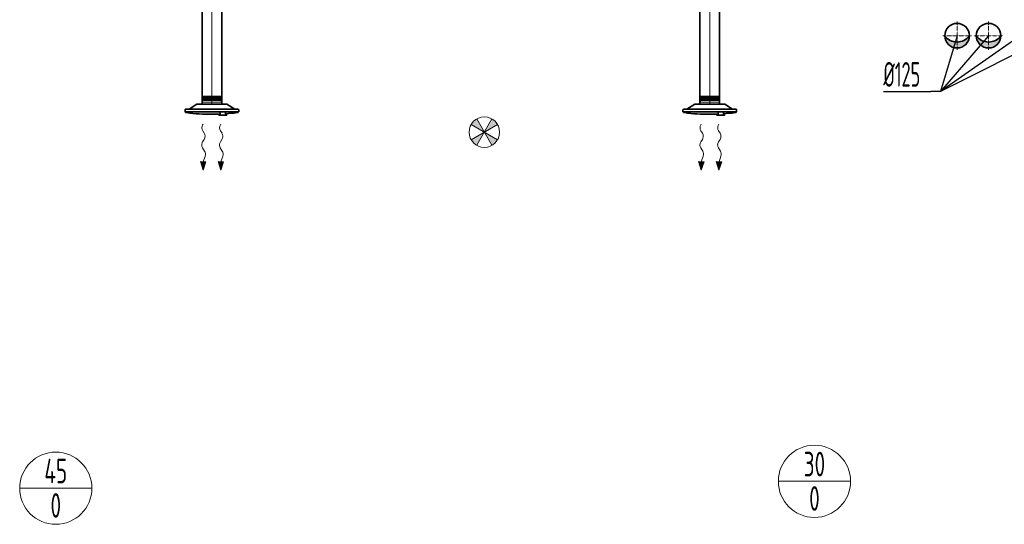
# Model space of a CAD drawing. Header units: millimetres. Extents: x 15940 to 92175, y -24684 to 227664.
# Tile 41 of 132: x 29920 to 34923, y 75831 to 78394. Entities that reach past the tile are written whole.
import ezdxf
from ezdxf.enums import TextEntityAlignment as Align

# ---------------------------------------------------------------- set-up
doc = ezdxf.new("R2010")
doc.units = ezdxf.units.MM
doc.header["$LTSCALE"] = 0.05
for name, pattern in [('ACAD_ISO02W100', [15, 12, -3]), ('ACAD_ISO10W100', [18, 12, -3, 0, -3]), ('phl_thick', [0])]:
    doc.linetypes.add(name, pattern=pattern)
doc.layers.get('0').update_dxf_attribs({"lineweight": 5})
for name, color, linetype, lineweight in [('VZT_01 SUP (PŘÍVOD) - OBRYS', 5, 'Continuous', 35), ('VZT_02 SUP (PŘÍVOD) - OSA', 5, 'ACAD_ISO10W100', 5), ('VZT_05 ETA (ODVOD) - OBRYS', 6, 'Continuous', 35), ('VZT_06 ETA (ODVOD) - OSA', 6, 'ACAD_ISO10W100', 5), ('VZT_30 DISTRIBUČNÍ PRVKY - OBRYS', 1, 'Continuous', 35), ('VZT_52 POPIS - DISTRIBUCE', 7, 'Continuous', 5), ('VZT_60_KOTY - DIMENZE', 7, 'Continuous', 5)]:
    doc.layers.add(name, color=color, linetype=linetype, lineweight=lineweight)
doc.layers.add('VZT_34 DISTRIBUČNÍ PRVKY - NETISK', color=8, linetype='ACAD_ISO02W100', lineweight=5, plot=False)
doc.styles.add('EVORA_125', font='isocp.shx', dxfattribs={"width": 0.6, "height": 125})
doc.styles.add('JS', font='isocp.shx', dxfattribs={"width": 0.6, "height": 125})

msp = doc.modelspace()

# ---------------------------------------------------------------- hatches: boundary and pattern name
h = msp.add_hatch(color=256)
h.dxf.hatch_style = 1
h.paths.add_polyline_path([(32348.1, 77862.1, 0.131652), (32319.7, 77890.5), (32280.9, 77823.3)])
h.paths.add_polyline_path([(32280.9, 77823.3), (32242.2, 77890.5, 0.065543), (32226.1, 77878.1, 0.065543), (32213.8, 77862.1)])
h.paths.add_polyline_path([(32280.9, 77823.3), (32213.8, 77784.6, 0.131652), (32242.2, 77756.2)])
h.paths.add_polyline_path([(32335.7, 77768.5, 0.065543), (32348.1, 77784.6), (32280.9, 77823.3), (32319.7, 77756.2, 0.065543)])
at = {"layer": 'VZT_01 SUP (PŘÍVOD) - OBRYS'}
h = msp.add_hatch(color=256, dxfattribs=at)
h.dxf.hatch_style = 1
h.paths.add_polyline_path([(34620.4, 78313, 0.242708), (34682.9, 78280.8), (34682.9, 78250.5, -0.414214)])
h.paths.add_polyline_path([(34682.9, 78250.5), (34682.9, 78280.8, 0.242708), (34745.4, 78313, -0.414214)])
at = {"layer": 'VZT_05 ETA (ODVOD) - OBRYS'}
h = msp.add_hatch(color=256, dxfattribs=at)
h.dxf.hatch_style = 1
h.paths.add_polyline_path([(34780.4, 78313, 0.242708), (34842.9, 78280.8), (34842.9, 78250.5, -0.414214)])
h.paths.add_polyline_path([(34842.9, 78250.5), (34842.9, 78280.8, 0.242708), (34905.4, 78313, -0.414214)])

# ---------------------------------------------------------------- linework, layer by layer
at = {"lineweight": 13}
for p, q in [((30849.8, 77860.4), (30851.7, 77863.5)), ((30939.8, 77860.4), (30941.7, 77863.5)), ((33380.9, 77860.4), (33382.8, 77863.5)), ((33470.9, 77860.4), (33472.8, 77863.5))]:
    msp.add_line(p, q, dxfattribs=at)
at = {"color": 0, "lineweight": 13}
for p, q in [((30858.1, 77817.3), (30849.9, 77830.3)), ((30948.1, 77817.3), (30939.9, 77830.3)), ((33389.2, 77817.3), (33381, 77830.3)), ((33479.2, 77817.3), (33471, 77830.3)), ((30849.7, 77774.4), (30857.7, 77786.3)), ((30939.7, 77774.4), (30947.7, 77786.3)), ((33380.8, 77774.4), (33388.8, 77786.3)), ((33470.8, 77774.4), (33478.8, 77786.3)), ((30859.7, 77726.9), (30849.3, 77743.4)), ((30852.2, 77672.9), (30861.9, 77701.5)), ((30949.7, 77726.9), (30939.3, 77743.4)), ((30942.2, 77672.9), (30951.9, 77701.5)), ((33390.8, 77726.9), (33380.4, 77743.4)), ((33383.3, 77672.9), (33393.1, 77701.5)), ((33480.8, 77726.9), (33470.4, 77743.4)), ((33473.3, 77672.9), (33483.1, 77701.5)), ((30851.7, 77629.9), (30838.3, 77673)), ((30838.3, 77673), (30852.2, 77672.9)), ((30866.2, 77672.7), (30851.7, 77629.9)), ((30866.2, 77672.7), (30852.2, 77672.9)), ((30941.7, 77629.9), (30928.3, 77673)), ((30928.3, 77673), (30942.2, 77672.9)), ((30956.2, 77672.7), (30941.7, 77629.9)), ((30956.2, 77672.7), (30942.2, 77672.9)), ((33382.8, 77629.9), (33369.4, 77673)), ((33369.4, 77673), (33383.3, 77672.9)), ((33397.3, 77672.7), (33382.8, 77629.9)), ((33397.3, 77672.7), (33383.3, 77672.9)), ((33472.8, 77629.9), (33459.4, 77673)), ((33459.4, 77673), (33473.3, 77672.9)), ((33487.3, 77672.7), (33472.8, 77629.9)), ((33487.3, 77672.7), (33473.3, 77672.9))]:
    msp.add_line(p, q, dxfattribs=at)
for points in [[(32213.8, 77784.6), (32348.1, 77862.1)], [(32213.8, 77862.1), (32348.1, 77784.6)], [(32242.2, 77756.2), (32319.7, 77890.5)], [(32242.2, 77890.5), (32319.7, 77756.2)]]:
    msp.add_lwpolyline(points)
for centre, radius in [((34682.9, 78313), 62.5), ((34842.9, 78313), 62.5), ((32280.9, 77823.3), 77.5)]:
    msp.add_circle(centre, radius)
at = {"color": 0, "lineweight": 13, "extrusion": (0, 0, -1)}
for centre, start_param, end_param in [((30859.4, 77845.6), 0.766537, 2.320574), ((30949.4, 77845.6), 0.766537, 2.320574), ((33390.5, 77845.6), 0.766537, 2.320574), ((33480.5, 77845.6), 0.766537, 2.320574), ((30848.5, 77801.9), 3.908129, 5.516649), ((30938.5, 77801.9), 3.908129, 5.516649), ((33379.7, 77801.9), 3.908129, 5.516649), ((33469.7, 77801.9), 3.908129, 5.516649), ((30858.8, 77758.8), 0.766537, 2.375056), ((30948.8, 77758.8), 0.766537, 2.375056), ((33389.9, 77758.8), 0.766537, 2.375056), ((33479.9, 77758.8), 0.766537, 2.375056), ((30850.2, 77711.5), 3.908129, 5.191299), ((30940.2, 77711.5), 3.908129, 5.191299), ((33381.3, 77711.5), 3.908129, 5.191299), ((33471.3, 77711.5), 3.908129, 5.191299)]:
    msp.add_ellipse(centre, major_axis=(-0.3, -21.5), ratio=0.625, start_param=start_param, end_param=end_param, dxfattribs=at)
at = {"color": 0, "lineweight": 13}
for points in [[(30866.2, 77672.7), (30838.3, 77673), (30851.7, 77629.9)], [(30956.2, 77672.7), (30928.3, 77673), (30941.7, 77629.9)], [(33397.3, 77672.7), (33369.4, 77673), (33382.8, 77629.9)], [(33487.3, 77672.7), (33459.4, 77673), (33472.8, 77629.9)]]:
    msp.add_solid(points, dxfattribs=at)
at = {"layer": 'VZT_01 SUP (PŘÍVOD) - OBRYS'}
for points in [[(30846.7, 78554.6), (30846.7, 77965.5)], [(30946.7, 78554.6), (30946.7, 77965.5)], [(33376.4, 78445.5), (33376.4, 77965.5)], [(33476.4, 78445.5), (33476.4, 77965.5)]]:
    msp.add_lwpolyline(points, dxfattribs=at)
msp.add_circle((34682.9, 78313), 62.5, dxfattribs=at)
msp.add_arc((34682.9, 78357.5), 76.7, 215.4307, 324.5693, dxfattribs=at)
at = {"layer": 'VZT_02 SUP (PŘÍVOD) - OSA', "ltscale": 0.3}
for p, q in [((34682.9, 78385.5), (34682.9, 78313)), ((34610.4, 78313), (34682.9, 78313)), ((34682.9, 78313), (34755.4, 78313)), ((34682.9, 78240.5), (34682.9, 78313))]:
    msp.add_line(p, q, dxfattribs=at)
at = {"layer": 'VZT_02 SUP (PŘÍVOD) - OSA', "ltscale": 5}
for points in [[(30896.7, 77965.5), (30896.7, 78554.6)], [(33426.4, 77965.5), (33426.4, 78445.5)]]:
    msp.add_lwpolyline(points, dxfattribs=at)
at = {"layer": 'VZT_05 ETA (ODVOD) - OBRYS'}
msp.add_circle((34842.9, 78313), 62.5, dxfattribs=at)
msp.add_arc((34842.9, 78357.5), 76.7, 215.4307, 324.5693, dxfattribs=at)
at = {"layer": 'VZT_06 ETA (ODVOD) - OSA', "ltscale": 0.3}
for p, q in [((34842.9, 78385.5), (34842.9, 78313)), ((34770.4, 78313), (34842.9, 78313)), ((34842.9, 78313), (34915.4, 78313)), ((34842.9, 78240.5), (34842.9, 78313))]:
    msp.add_line(p, q, dxfattribs=at)
at = {"layer": 'VZT_30 DISTRIBUČNÍ PRVKY - OBRYS'}
for points in [[(31012.7, 77939.5), (30972.4, 77964.9, 0.141374), (30970.3, 77965.5), (30823, 77965.5, 0.141374), (30820.9, 77964.9), (30780.6, 77939.5)], [(33542.5, 77939.5), (33502.2, 77964.9, 0.141374), (33500.1, 77965.5), (33352.8, 77965.5, 0.141374), (33350.7, 77964.9), (33310.3, 77939.5)], [(30760.2, 77926.5), (31033.2, 77926.5), (31033.2, 77935.6, 0.414214), (31029.3, 77939.5), (30764, 77939.5, 0.414214), (30760.2, 77935.6), (30760.2, 77926.5)], [(30896.7, 77913.5, -0.0327), (30768.1, 77922), (30765.1, 77922.5, -0.36397), (30762.7, 77925.5), (30762.7, 77926.5)], [(30896.7, 77913.5, 0.010645), (30938.6, 77914.4, 0.010645)], [(30965.9, 77926.5), (30965.9, 77914.1, 0.267949), (30966.1, 77913.7), (30971.8, 77910.4, -0.267949), (30972.1, 77910), (30972.1, 77909.4), (30932.4, 77909.4), (30932.4, 77910, -0.267949), (30932.7, 77910.4), (30938.4, 77913.7, 0.267949), (30938.6, 77914.1), (30938.6, 77926.5)], [(30965.9, 77916, 0.015115), (31025.2, 77922), (31028.2, 77922.5, 0.36397), (31030.7, 77925.5), (31030.7, 77926.5)], [(33289.9, 77926.5), (33562.9, 77926.5), (33562.9, 77935.6, 0.414214), (33559.1, 77939.5), (33293.8, 77939.5, 0.414214), (33289.9, 77935.6), (33289.9, 77926.5)], [(33426.4, 77913.5, -0.0327), (33297.9, 77922), (33294.9, 77922.5, -0.36397), (33292.4, 77925.5), (33292.4, 77926.5)], [(33426.4, 77913.5, 0.010645), (33468.4, 77914.4, 0.010645)], [(33495.7, 77926.5), (33495.7, 77914.1, 0.267949), (33495.9, 77913.7), (33501.6, 77910.4, -0.267949), (33501.9, 77910), (33501.9, 77909.4), (33462.2, 77909.4), (33462.2, 77910, -0.267949), (33462.4, 77910.4), (33468.2, 77913.7, 0.267949), (33468.4, 77914.1), (33468.4, 77926.5)], [(33495.7, 77916, 0.015115), (33555, 77922), (33558, 77922.5, 0.36397), (33560.4, 77925.5), (33560.4, 77926.5)]]:
    msp.add_lwpolyline(points, format="xyb", dxfattribs=at)
at = {"layer": 'VZT_34 DISTRIBUČNÍ PRVKY - NETISK'}
for points in [[(30844.5, 77995.4), (30850.3, 77996.8, -0.060863), (30850.9, 77996.9), (30896.7, 77996.9)], [(30844.5, 77995.4), (30850.5, 77994, 0.058981), (30851.1, 77993.9), (30896.7, 77993.9)], [(30948.8, 77995.4), (30943, 77996.8, 0.060863), (30942.4, 77996.9), (30896.7, 77996.9)], [(30948.8, 77995.4), (30942.8, 77994, -0.058981), (30942.2, 77993.9), (30896.7, 77993.9)], [(33374.3, 77995.4), (33380, 77996.8, -0.060863), (33380.7, 77996.9), (33426.4, 77996.9)], [(33374.3, 77995.4), (33380.3, 77994, 0.058981), (33380.9, 77993.9), (33426.4, 77993.9)], [(33478.6, 77995.4), (33472.8, 77996.8, 0.060863), (33472.2, 77996.9), (33426.4, 77996.9)], [(33478.6, 77995.4), (33472.6, 77994, -0.058981), (33472, 77993.9), (33426.4, 77993.9)], [(30849.2, 77975.5), (30849.2, 77983.4, -0.291473), (30850.7, 77985.8, -0.291473)], [(30944.2, 77975.5), (30944.2, 77983.4, 0.291473), (30942.6, 77985.8, 0.291473)], [(33378.9, 77975.5), (33378.9, 77983.4, -0.291473), (33380.5, 77985.8, -0.291473)], [(33473.9, 77975.5), (33473.9, 77983.4, 0.291473), (33472.4, 77985.8, 0.291473)]]:
    msp.add_lwpolyline(points, format="xyb", dxfattribs=at)
for points in [[(30852.9, 78001.6), (30851.5, 78005.5), (30896.7, 78005.5)], [(30852, 78001.3), (30896.7, 78001.3)], [(30940.4, 78001.6), (30941.8, 78005.5), (30896.7, 78005.5)], [(30941.3, 78001.3), (30896.7, 78001.3)], [(33382.7, 78001.6), (33381.3, 78005.5), (33426.4, 78005.5)], [(33381.8, 78001.3), (33426.4, 78001.3)], [(33470.2, 78001.6), (33471.6, 78005.5), (33426.4, 78005.5)], [(33471.1, 78001.3), (33426.4, 78001.3)], [(30848.2, 77965.5), (30848.2, 77975.5), (30945.2, 77975.5), (30945.2, 77965.5)], [(30848.2, 77965.5), (30945.2, 77965.5)], [(30849.2, 77983.4), (30896.7, 77983.4)], [(30851.1, 77986), (30896.7, 77986)], [(30852.7, 77989.7), (30896.7, 77989.7)], [(30940.6, 77989.7), (30896.7, 77989.7)], [(30942.2, 77986), (30896.7, 77986)], [(30944.2, 77983.4), (30896.7, 77983.4)], [(33377.9, 77965.5), (33377.9, 77975.5), (33474.9, 77975.5), (33474.9, 77965.5)], [(33377.9, 77965.5), (33474.9, 77965.5)], [(33378.9, 77983.4), (33426.4, 77983.4)], [(33380.9, 77986), (33426.4, 77986)], [(33382.5, 77989.7), (33426.4, 77989.7)], [(33470.3, 77989.7), (33426.4, 77989.7)], [(33472, 77986), (33426.4, 77986)], [(33473.9, 77983.4), (33426.4, 77983.4)]]:
    msp.add_lwpolyline(points, dxfattribs=at)
for centre, radius, start, end in [((30861, 77996.1), 10.5, 149.7176, 217.8378), ((30932.3, 77996.1), 10.5, 322.1622, 30.2824), ((33390.8, 77996.1), 10.5, 149.7176, 217.8378), ((33462.1, 77996.1), 10.5, 322.1622, 30.2824), ((30848.9, 77989.2), 3.88, 297.4993, 6.6735), ((30944.4, 77989.2), 3.88, 173.3265, 242.5007), ((33378.7, 77989.2), 3.88, 297.4993, 6.6735), ((33474.2, 77989.2), 3.88, 173.3265, 242.5007)]:
    msp.add_arc(centre, radius, start, end, dxfattribs=at)
at = {"layer": 'VZT_52 POPIS - DISTRIBUCE'}
for p, q in [((33774.9, 76049.1), (34141.6, 76049.1)), ((29920.1, 76014), (30286.9, 76014))]:
    msp.add_line(p, q, dxfattribs=at)
for centre in [(30103.5, 76014), (33958.2, 76049.1)]:
    msp.add_circle(centre, 183.4, dxfattribs=at)
at = {"layer": 'VZT_60_KOTY - DIMENZE', "linetype": 'ByBlock', "lineweight": -2}
msp.add_line((34599.1, 78029), (34549.1, 78029), dxfattribs=at)
for points in [[(34842.9, 78313), (34599.1, 78029)], [(35002.9, 78313), (34599.1, 78029)], [(35162.9, 78313), (34599.1, 78029)], [(34682.9, 78313), (34599.1, 78029)], [(34308.5, 78029), (34549.1, 78029)], [(34599.1, 78029), (34599.1, 78029)]]:
    msp.add_lwpolyline(points, dxfattribs=at)

# ---------------------------------------------------------------- texts
at = {"layer": 'VZT_52 POPIS - DISTRIBUCE', "ltscale": 50, "style": 'JS', "width": 0.7}
for s, p in [('30', (33958.2, 76136.6)), ('45', (30103.5, 76101.5)), ('0', (33958.2, 75961.6)), ('0', (30103.5, 75926.5))]:
    msp.add_text(s, height=125, dxfattribs=at).set_placement(p, align=Align.MIDDLE_CENTER)
at = {"layer": 'VZT_60_KOTY - DIMENZE', "linetype": 'phl_thick', "insert": (34308.5, 78179), "char_height": 125, "attachment_point": 1, "style": 'EVORA_125'}
msp.add_mtext('%%C125', dxfattribs=at)

doc.saveas('drawing.dxf')
